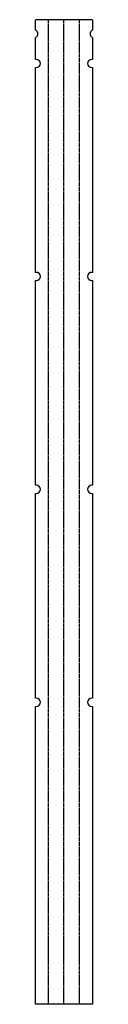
# Model space of a CAD drawing. Header units: millimetres. Extents: x 0 to 230, y 0 to 3977.
import ezdxf

# ---------------------------------------------------------------- set-up
doc = ezdxf.new("R2010")
doc.units = ezdxf.units.MM
doc.linetypes.add('SLD-İki-Kısa-Kesik-Çizgili-Uzun-Kesik-Çizgi', pattern=[15.748, 8.128, -1.524, 1.524, -1.524, 1.524, -1.524])
doc.linetypes.add('SLD-Sürekli', pattern=[0])

msp = doc.modelspace()

# ---------------------------------------------------------------- linework, layer by layer
at = {"color": 7, "linetype": 'SLD-Sürekli', "lineweight": 25}
for p, q in [((0.4, 3935.3), (0.4, 3977.4)), ((0.4, 3977.4), (2.7, 3977.4)), ((228.1, 3977.4), (2.7, 3977.4)), ((228.1, 3977.4), (230.4, 3977.4)), ((230.4, 3977.4), (230.4, 3935.3)), ((0.4, 3816.9), (0.4, 3905.5)), ((230.4, 3905.5), (230.4, 3816.9)), ((2.7, 3816.9), (0.4, 3816.9)), ((0.4, 2956.9), (0.4, 3783.9)), ((0.4, 3783.9), (2.7, 3783.9)), ((3.4, 3816.9), (2.7, 3816.9)), ((2.7, 3783.9), (3.4, 3783.9)), ((227.4, 3816.9), (228.1, 3816.9)), ((228.1, 3783.9), (227.4, 3783.9)), ((230.4, 3816.9), (228.1, 3816.9)), ((228.1, 3783.9), (230.4, 3783.9)), ((230.4, 3783.9), (230.4, 2956.9)), ((2.7, 2956.9), (0.4, 2956.9)), ((3.4, 2956.9), (2.7, 2956.9)), ((227.4, 2956.9), (228.1, 2956.9)), ((230.4, 2956.9), (228.1, 2956.9)), ((0.4, 2096.9), (0.4, 2923.9)), ((0.4, 2923.9), (2.7, 2923.9)), ((2.7, 2923.9), (3.4, 2923.9)), ((228.1, 2923.9), (227.4, 2923.9)), ((228.1, 2923.9), (230.4, 2923.9)), ((230.4, 2923.9), (230.4, 2096.9)), ((2.7, 2096.9), (0.4, 2096.9)), ((3.4, 2096.9), (2.7, 2096.9)), ((227.4, 2096.9), (228.1, 2096.9)), ((230.4, 2096.9), (228.1, 2096.9)), ((0.4, 1236.9), (0.4, 2063.9)), ((0.4, 2063.9), (2.7, 2063.9)), ((2.7, 2063.9), (3.4, 2063.9)), ((228.1, 2063.9), (227.4, 2063.9)), ((228.1, 2063.9), (230.4, 2063.9)), ((230.4, 2063.9), (230.4, 1236.9)), ((2.7, 1236.9), (0.4, 1236.9)), ((3.4, 1236.9), (2.7, 1236.9)), ((227.4, 1236.9), (228.1, 1236.9)), ((230.4, 1236.9), (228.1, 1236.9)), ((0.4, 0.4), (0.4, 1203.9)), ((0.4, 1203.9), (2.7, 1203.9)), ((2.7, 1203.9), (3.4, 1203.9)), ((228.1, 1203.9), (227.4, 1203.9)), ((228.1, 1203.9), (230.4, 1203.9)), ((230.4, 1203.9), (230.4, 0.4)), ((2.7, 0.4), (0.4, 0.4)), ((228.1, 0.4), (2.7, 0.4)), ((230.4, 0.4), (228.1, 0.4))]:
    msp.add_line(p, q, dxfattribs=at)
at = {"color": 7, "linetype": 'SLD-İki-Kısa-Kesik-Çizgili-Uzun-Kesik-Çizgi'}
for p, q in [((53.3, 0.4), (53.3, 3977.4)), ((115.4, 0.4), (115.4, 3977.4)), ((177.5, 0.4), (177.5, 3977.4))]:
    msp.add_line(p, q, dxfattribs=at)
at = {"color": 7, "linetype": 'SLD-Sürekli', "lineweight": 25}
for centre, start, end in [((-6.6, 3920.4), 55.6528, 64.8973), ((-6.6, 3920.4), 295.1027, 304.3472), ((-6.6, 3920.4), 304.3472, 55.6528), ((237.4, 3920.4), 124.3472, 235.6528), ((237.4, 3920.4), 115.1027, 124.3472), ((237.4, 3920.4), 235.6528, 244.8973), ((3.4, 3800.4), 270, 90), ((227.4, 3800.4), 90, 270), ((3.4, 2940.4), 270, 90), ((227.4, 2940.4), 90, 270), ((3.4, 2080.4), 270, 90), ((227.4, 2080.4), 90, 270), ((3.4, 1220.4), 270, 90), ((227.4, 1220.4), 90, 270)]:
    msp.add_arc(centre, 16.5, start, end, dxfattribs=at)

doc.saveas('drawing.dxf')
